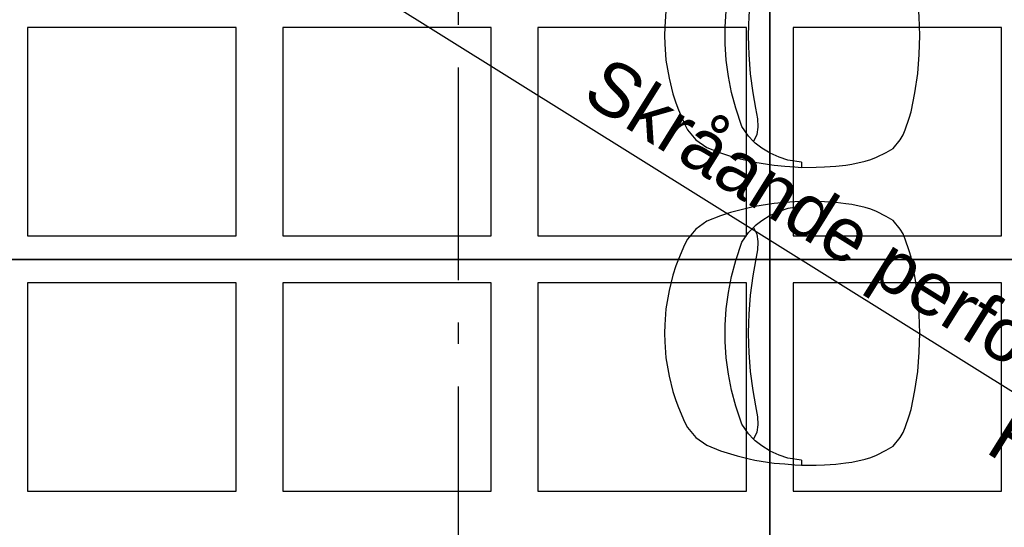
# Model space of a CAD drawing. Header units: millimetres. Extents: x -117798 to 93698, y -182207 to 252400.
# Tile 245 of 256: x -66104 to -63789, y -10847 to -9654. Entities that reach past the tile are written whole.
import ezdxf
from ezdxf.enums import TextEntityAlignment as Align

# ---------------------------------------------------------------- set-up
doc = ezdxf.new("R2010")
doc.units = ezdxf.units.MM
doc.header["$LTSCALE"] = 0.5
doc.header["$MEASUREMENT"] = 0
doc.linetypes.add('Akselinje', pattern=[1500, 1000, -200, 100, -200])
doc.linetypes.add('PLINE', pattern=[0])
for name, color, linetype in [('256- Faste himlinger og overflatebehandling(Nye konstruksjoner)', 7, 'Continuous'), ('2762 Løse sittebenker_ stoler_ bord(Nye konstruksjoner)', 7, 'Continuous'), ('82-- Modullinjer', 7, 'Continuous')]:
    doc.layers.add(name, color=color, linetype=linetype)
doc.styles.add('GENERATED_STYLE_1', font='arial.ttf')
doc.styles.add('GENERATED_STYLE_4', font='arial.ttf')

# ---------------------------------------------------------------- blocks, each defined once
blk = doc.blocks.new('Standard grid marker[212]', base_point=(-65073.2, 26434.4))
at = {"layer": '82-- Modullinjer', "linetype": 'Akselinje'}
blk.add_line((-65073.2, 26234.4), (-65073.2, -50374.4), dxfattribs=at)
at = {"layer": '82-- Modullinjer', "style": 'GENERATED_STYLE_4'}
for tag, p in [('AC_MarkerText_1_0', (-65200.7, 26644.4)), ('AC_MarkerText_1_1', (-65200.7, -50864.4))]:
    blk.add_attdef(tag, text='', height=175, rotation=90, dxfattribs=at).set_placement(p, align=Align.TOP_CENTER)
blk = doc.blocks.new('Designerstol 12[225]', base_point=(-63987.9, -10700.8))
at = {"layer": '2762 Løse sittebenker_ stoler_ bord(Nye konstruksjoner)', "linetype": 'PLINE'}
for p, q in [((-64266, -10092.7), (-64297.9, -10097.7)), ((-64266, -10092.7), (-64266, -10080.8)), ((-64339.5, -10114), (-64359.5, -10126.1)), ((-64318.9, -10104.5), (-64339.5, -10114)), ((-64297.9, -10097.7), (-64318.9, -10104.5)), ((-64375.4, -10137.9), (-64379.2, -10141.9)), ((-64359.5, -10126.1), (-64375.4, -10137.9)), ((-64375.4, -10643.7), (-64379.2, -10639.6)), ((-64359.5, -10655.5), (-64375.4, -10643.7)), ((-64339.5, -10667.6), (-64359.5, -10655.5)), ((-64318.9, -10677.1), (-64339.5, -10667.6)), ((-64297.9, -10683.9), (-64318.9, -10677.1)), ((-64266, -10688.8), (-64297.9, -10683.9)), ((-64266, -10688.8), (-64266, -10700.8))]:
    blk.add_line(p, q, dxfattribs=at)
at = {"layer": '2762 Løse sittebenker_ stoler_ bord(Nye konstruksjoner)', "linetype": 'PLINE', "flags": 128}
for points in [[(-64116, -10095.3), (-64147.7, -10088.3), (-64161.8, -10086.2), (-64185.1, -10083.5), (-64211.9, -10081.9), (-64231.7, -10081), (-64266, -10080.8), (-64282, -10081.7), (-64304.9, -10083.6), (-64330.5, -10085.9), (-64346.3, -10088.2), (-64375.5, -10092.8), (-64389.1, -10095.9), (-64417.7, -10102.6), (-64432.7, -10107.2), (-64456.8, -10114.9), (-64488.8, -10127.5), (-64514.7, -10145.8), (-64534.3, -10169.4), (-64541, -10183), (-64555.4, -10216.2), (-64561.2, -10232.5), (-64568.3, -10254.1), (-64577.6, -10290.3), (-64584.8, -10333.1), (-64587.7, -10371.1), (-64587.9, -10390.8), (-64587.7, -10410.5), (-64584.8, -10448.5), (-64577.6, -10491.2), (-64568.3, -10527.5), (-64561.2, -10549.1), (-64555.4, -10565.4), (-64541, -10598.5), (-64534.3, -10612.2), (-64514.7, -10635.8), (-64488.8, -10654), (-64456.8, -10666.7), (-64432.7, -10674.4), (-64417.7, -10679), (-64389.1, -10685.7), (-64375.5, -10688.8), (-64346.3, -10693.4), (-64330.5, -10695.7), (-64304.9, -10697.9), (-64282, -10699.8), (-64266, -10700.8), (-64231.7, -10700.6), (-64211.9, -10699.7), (-64185.1, -10698.1), (-64161.8, -10695.4), (-64147.7, -10693.3), (-64116, -10686.3), (-64103.4, -10682.6), (-64089.6, -10677.1), (-64066.7, -10665.7), (-64050.7, -10656.3), (-64034.2, -10635.8), (-64027.2, -10624.2), (-64022.2, -10612.2), (-64012.8, -10584.9), (-64008.3, -10569.9), (-63999.3, -10525.4), (-63992.9, -10480.4), (-63989.1, -10435.1), (-63987.9, -10390.8), (-63989.1, -10346.5), (-63992.9, -10301.1), (-63999.3, -10256.2), (-64008.3, -10211.6), (-64012.8, -10196.7), (-64022.2, -10169.4), (-64027.2, -10157.3), (-64034.2, -10145.8), (-64050.7, -10125.3), (-64066.7, -10115.9), (-64089.6, -10104.5), (-64103.4, -10099)], [(-64386.5, -10301), (-64390, -10345.8), (-64390.6, -10366.4), (-64391.2, -10390.8), (-64390.6, -10415.2), (-64390, -10435.8), (-64386.5, -10480.5), (-64380.6, -10525.5), (-64373.9, -10561.4), (-64369.3, -10586.8), (-64368.8, -10605.1), (-64368.9, -10606.3), (-64371.3, -10623.5), (-64379.2, -10639.6), (-64390.4, -10627.4), (-64406.1, -10604.7), (-64420.6, -10561.7), (-64430.5, -10524.6), (-64437.9, -10486.8), (-64442.9, -10448.6), (-64445.4, -10410.1), (-64445.4, -10390.8), (-64445.4, -10371.5), (-64442.9, -10333), (-64437.9, -10294.7), (-64430.5, -10257), (-64420.6, -10219.8), (-64406.1, -10176.8), (-64390.4, -10154.2), (-64379.2, -10141.9), (-64371.3, -10158), (-64368.9, -10175.2), (-64368.8, -10176.4), (-64369.3, -10194.8), (-64373.9, -10220.2), (-64380.6, -10256)]]:
    blk.add_lwpolyline(points, close=True, dxfattribs=at)
blk = doc.blocks.new('Designerstol 12[226]', base_point=(-63987.9, -10000.8))
at = {"layer": '2762 Løse sittebenker_ stoler_ bord(Nye konstruksjoner)', "linetype": 'PLINE'}
for p, q in [((-64297.9, -9397.7), (-64318.9, -9404.5)), ((-64266, -9392.7), (-64297.9, -9397.7)), ((-64266, -9392.7), (-64266, -9380.8)), ((-64339.5, -9414), (-64359.5, -9426.1)), ((-64318.9, -9404.5), (-64339.5, -9414)), ((-64375.4, -9437.9), (-64379.2, -9441.9)), ((-64359.5, -9426.1), (-64375.4, -9437.9)), ((-64375.4, -9943.7), (-64379.2, -9939.6)), ((-64359.5, -9955.5), (-64375.4, -9943.7)), ((-64339.5, -9967.6), (-64359.5, -9955.5)), ((-64318.9, -9977.1), (-64339.5, -9967.6)), ((-64297.9, -9983.9), (-64318.9, -9977.1)), ((-64266, -9988.8), (-64297.9, -9983.9)), ((-64266, -9988.8), (-64266, -10000.8))]:
    blk.add_line(p, q, dxfattribs=at)
at = {"layer": '2762 Løse sittebenker_ stoler_ bord(Nye konstruksjoner)', "linetype": 'PLINE', "flags": 128}
for points in [[(-64116, -9395.3), (-64147.7, -9388.3), (-64161.8, -9386.2), (-64185.1, -9383.5), (-64211.9, -9381.9), (-64231.7, -9381), (-64266, -9380.8), (-64282, -9381.7), (-64304.9, -9383.6), (-64330.5, -9385.9), (-64346.3, -9388.2), (-64375.5, -9392.8), (-64389.1, -9395.9), (-64417.7, -9402.6), (-64432.7, -9407.2), (-64456.8, -9414.9), (-64488.8, -9427.5), (-64514.7, -9445.8), (-64534.3, -9469.4), (-64541, -9483), (-64555.4, -9516.2), (-64561.2, -9532.5), (-64568.3, -9554.1), (-64577.6, -9590.3), (-64584.8, -9633.1), (-64587.7, -9671.1), (-64587.9, -9690.8), (-64587.7, -9710.5), (-64584.8, -9748.5), (-64577.6, -9791.2), (-64568.3, -9827.5), (-64561.2, -9849.1), (-64555.4, -9865.4), (-64541, -9898.5), (-64534.3, -9912.2), (-64514.7, -9935.8), (-64488.8, -9954), (-64456.8, -9966.7), (-64432.7, -9974.4), (-64417.7, -9979), (-64389.1, -9985.7), (-64375.5, -9988.8), (-64346.3, -9993.4), (-64330.5, -9995.7), (-64304.9, -9997.9), (-64282, -9999.8), (-64266, -10000.8), (-64231.7, -10000.6), (-64211.9, -9999.7), (-64185.1, -9998.1), (-64161.8, -9995.4), (-64147.7, -9993.3), (-64116, -9986.3), (-64103.4, -9982.6), (-64089.6, -9977.1), (-64066.7, -9965.7), (-64050.7, -9956.3), (-64034.2, -9935.8), (-64027.2, -9924.2), (-64022.2, -9912.2), (-64012.8, -9884.9), (-64008.3, -9869.9), (-63999.3, -9825.4), (-63992.9, -9780.4), (-63989.1, -9735.1), (-63987.9, -9690.8), (-63989.1, -9646.5), (-63992.9, -9601.1), (-63999.3, -9556.2), (-64008.3, -9511.6), (-64012.8, -9496.7), (-64022.2, -9469.4), (-64027.2, -9457.3), (-64034.2, -9445.8), (-64050.7, -9425.3), (-64066.7, -9415.9), (-64089.6, -9404.5), (-64103.4, -9399)], [(-64386.5, -9601), (-64390, -9645.8), (-64390.6, -9666.4), (-64391.2, -9690.8), (-64390.6, -9715.2), (-64390, -9735.8), (-64386.5, -9780.5), (-64380.6, -9825.5), (-64373.9, -9861.4), (-64369.3, -9886.8), (-64368.8, -9905.1), (-64368.9, -9906.3), (-64371.3, -9923.5), (-64379.2, -9939.6), (-64390.4, -9927.4), (-64406.1, -9904.7), (-64420.6, -9861.7), (-64430.5, -9824.6), (-64437.9, -9786.8), (-64442.9, -9748.6), (-64445.4, -9710.1), (-64445.4, -9690.8), (-64445.4, -9671.5), (-64442.9, -9633), (-64437.9, -9594.7), (-64430.5, -9557), (-64420.6, -9519.8), (-64406.1, -9476.8), (-64390.4, -9454.2), (-64379.2, -9441.9), (-64371.3, -9458), (-64368.9, -9475.2), (-64368.8, -9476.4), (-64369.3, -9494.8), (-64373.9, -9520.2), (-64380.6, -9556)]]:
    blk.add_lwpolyline(points, close=True, dxfattribs=at)

msp = doc.modelspace()

# ---------------------------------------------------------------- linework, layer by layer
at = {"layer": '256- Faste himlinger og overflatebehandling(Nye konstruksjoner)', "linetype": 'PLINE'}
msp.add_line((-61540.7, -11921.9), (-66998.2, -8511.9), dxfattribs=at)
for points in [[(-64340.7, -10216.9), (-66740.7, -10216.9), (-66740.7, -9016.9), (-64340.7, -9016.9)], [(-61940.7, -10216.9), (-64340.7, -10216.9), (-64340.7, -9016.9), (-61940.7, -9016.9)], [(-65595.7, -10161.9), (-65595.7, -9671.9), (-66085.7, -9671.9), (-66085.7, -10161.9)], [(-64995.7, -10161.9), (-64995.7, -9671.9), (-65485.7, -9671.9), (-65485.7, -10161.9)], [(-64395.7, -10161.9), (-64395.7, -9671.9), (-64885.7, -9671.9), (-64885.7, -10161.9)], [(-63795.7, -10161.9), (-63795.7, -9671.9), (-64285.7, -9671.9), (-64285.7, -10161.9)], [(-64340.7, -11416.9), (-66740.7, -11416.9), (-66740.7, -10216.9), (-64340.7, -10216.9)], [(-61940.7, -11416.9), (-64340.7, -11416.9), (-64340.7, -10216.9), (-61940.7, -10216.9)], [(-65595.7, -10761.9), (-65595.7, -10271.9), (-66085.7, -10271.9), (-66085.7, -10761.9)], [(-64995.7, -10761.9), (-64995.7, -10271.9), (-65485.7, -10271.9), (-65485.7, -10761.9)], [(-64395.7, -10761.9), (-64395.7, -10271.9), (-64885.7, -10271.9), (-64885.7, -10761.9)], [(-63795.7, -10761.9), (-63795.7, -10271.9), (-64285.7, -10271.9), (-64285.7, -10761.9)]]:
    msp.add_lwpolyline(points, close=True, dxfattribs=at)

# ---------------------------------------------------------------- block references
at = {"layer": '2762 Løse sittebenker_ stoler_ bord(Nye konstruksjoner)', "linetype": 'PLINE'}
for name, p in [('Designerstol 12[226]', (-63987.9, -10000.8)), ('Designerstol 12[225]', (-63987.9, -10700.8))]:
    msp.add_blockref(name, p, dxfattribs=at)
at = {"layer": '82-- Modullinjer', "linetype": 'PLINE'}
msp.add_blockref('Standard grid marker[212]', (-65073.2, 26434.4), dxfattribs=at)

# ---------------------------------------------------------------- texts
at = {"layer": '256- Faste himlinger og overflatebehandling(Nye konstruksjoner)', "linetype": 'Continuous', "char_height": 125, "rotation": 328.0017, "style": 'GENERATED_STYLE_1'}
for s, insert, attachment_point in [('\\A1;{\\pql;\\fArial|b0|i0|c0|p0;\\W1.000000;Skråande\\fArial|b0|i0|c0|p0;\\W1.000000; perforert gipshimling}', (-64720.1, -9735), 1), ('\\A1;{\\pql;\\fArial|b0|i0|c0|p0;\\W1.000000;H= 3400-\\fArial|b0|i0|c0|p0;\\W1.000000;4100}', (-63838.3, -10669.9), 7)]:
    msp.add_mtext(s, dxfattribs=dict(at, insert=insert, attachment_point=attachment_point))

doc.saveas('drawing.dxf')
